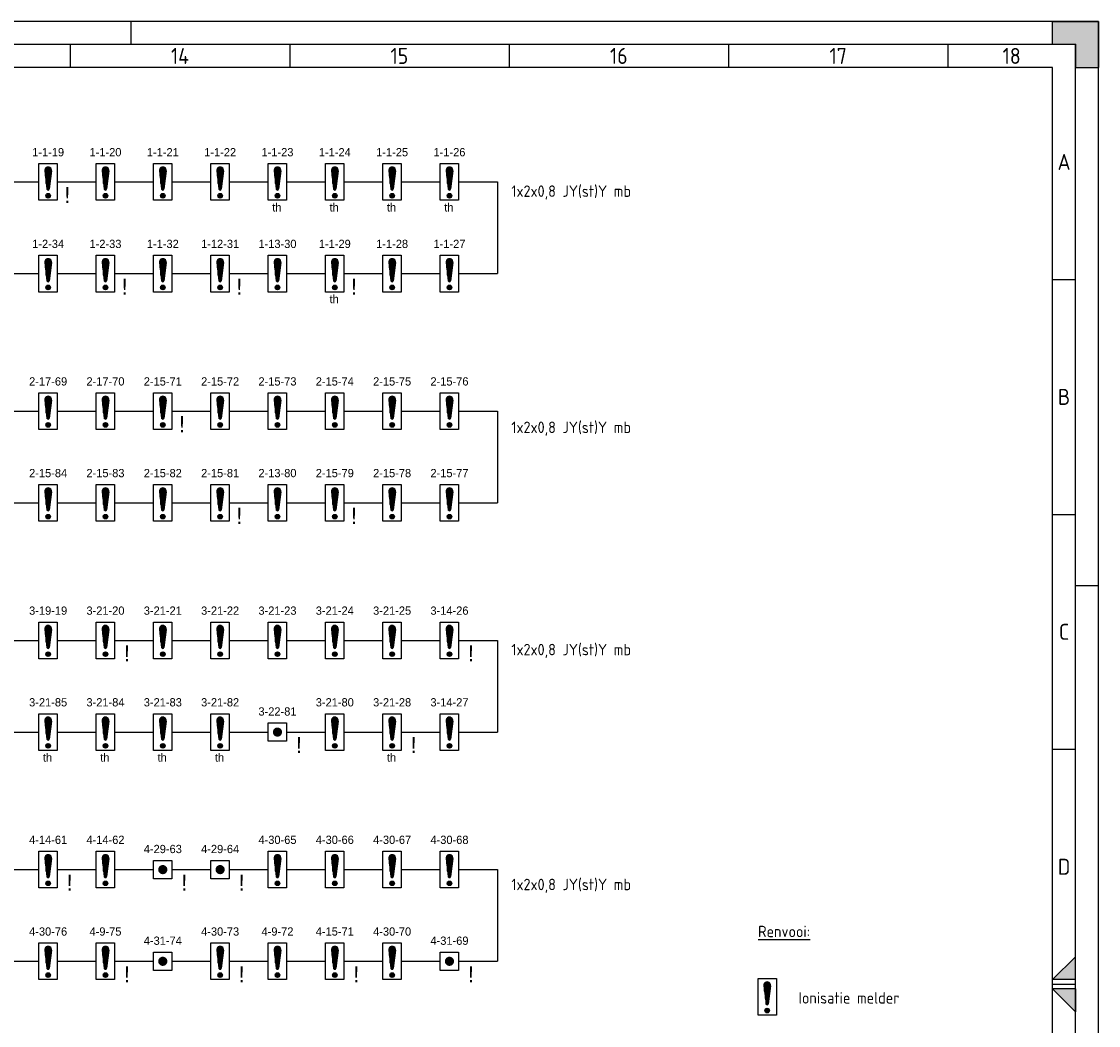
# Model space of a CAD drawing. Extents: x 0 to 841, y 0 to 420.
# Tile 8 of 8: x 606 to 841, y 201 to 420. Entities that reach past the tile are written whole.
import ezdxf
from ezdxf.enums import TextEntityAlignment as Align

# ---------------------------------------------------------------- set-up
doc = ezdxf.new("R2010")
doc.units = 0
doc.layers.get('0').update_dxf_attribs({"linetype": 'CONTINUOUS'})
for name, color, linetype in [('BL$2----', 7, 'CONTINUOUS'), ('BLKSCH', 3, 'CONTINUOUS'), ('E--L$2A-_KADER', 7, 'CONTINUOUS'), ('E--L6511_BRANDM', 3, 'CONTINUOUS'), ('EL6511--', 3, 'CONTINUOUS')]:
    doc.layers.add(name, color=color, linetype=linetype)
doc.styles.add('BURO-018', font='BUROFONT.shx', dxfattribs={"height": 1.8})
doc.styles.add('BURO-035', font='BUROFONT.shx', dxfattribs={"height": 3.5})
doc.styles.add('ISO', font='isocp.shx')
doc.styles.get("Standard").update_dxf_attribs({"font": 'isocp.shx'})

# ---------------------------------------------------------------- blocks, each defined once
blk = doc.blocks.new('*X2')
at = {"color": 0}
for p, q in [((159.4, 200.26), (159.4, 201.95)), ((159.6, 198.67), (159.6, 202.13)), ((159.8, 197.35), (159.8, 202.22)), ((160, 197.25), (160, 202.25)), ((160.2, 197.35), (160.2, 202.22)), ((160.4, 198.67), (160.4, 202.13)), ((160.6, 200.26), (160.6, 201.95)), ((159.6, 195.7), (159.6, 196.3)), ((159.8, 195.54), (159.8, 196.46)), ((160, 195.5), (160, 196.5)), ((160.2, 195.54), (160.2, 196.46)), ((160.4, 195.7), (160.4, 196.3))]:
    blk.add_line(p, q, dxfattribs=at)
blk = doc.blocks.new('1116A7')
at = {"color": 0, "linetype": 'CONTINUOUS'}
for p, q in [((-2, -4), (-2, 4)), ((-2, 4), (2, 4)), ((-0.74, 2.41), (-0.25, -1.53)), ((0.74, 2.41), (0.25, -1.53)), ((2, 4), (2, -4)), ((2, -4), (-2, -4))]:
    blk.add_line(p, q, dxfattribs=at)
blk.add_circle((0, -3), 0.5, dxfattribs=at)
for centre, radius, start, end in [((0, 2.5), 0.75, 352.8192, 187.1808), ((0, -1.5), 0.25, 187.1808, 352.8192)]:
    blk.add_arc(centre, radius, start, end, dxfattribs=at)
blk.add_blockref('*X2', (-160, -199), dxfattribs=at)
at = {"color": 0, "linetype": 'CONTINUOUS', "style": 'BURO-018', "flags": 1}
blk.add_attdef('E_MATCODE', (0, 0), '', height=1.8, dxfattribs=at)
blk = doc.blocks.new('E00124')
at = {"color": 0, "linetype": 'CONTINUOUS'}
for p, q in [((-2, 5), (2, 5)), ((-2, 1), (-2, 5)), ((2, 5), (2, 1)), ((2, 1), (-2, 1))]:
    blk.add_line(p, q, dxfattribs=at)
at = {"color": 0, "linetype": 'CONTINUOUS', "const_width": 1}
blk.add_lwpolyline([(-0.5, 3, 1), (0.5, 3, 1)], format="xyb", close=True, dxfattribs=at)
at = {"color": 0, "linetype": 'CONTINUOUS', "style": 'BURO-018', "flags": 1}
blk.add_attdef('E_MATCODE', (0, 0), '', height=1.8, dxfattribs=at)
blk = doc.blocks.new('A2-1')
at = {"layer": 'E--L$2A-_KADER', "color": 2}
for p, q in [((841, 420), (0, 420)), ((630, 420), (630, 415)), ((841, 0), (841, 420)), ((836, 297), (841, 297))]:
    blk.add_line(p, q, dxfattribs=at)
at = {"layer": 'E--L$2A-_KADER', "color": 3}
for p, q in [((831, 420), (841, 420)), ((831, 415), (831, 420)), ((836, 420), (841, 420)), ((841, 420), (841, 415)), ((841, 420), (841, 410)), ((836, 415), (15, 415)), ((616.83, 415), (616.83, 410)), ((664.67, 415), (664.67, 410)), ((712.5, 415), (712.5, 410)), ((760.33, 415), (760.33, 410)), ((808.17, 415), (808.17, 410)), ((836, 415), (831, 415)), ((836, 5), (836, 415)), ((836, 410), (836, 415)), ((836, 415), (836, 410)), ((836, 410), (841, 410)), ((831, 363.75), (836, 363.75)), ((831, 312.5), (836, 312.5)), ((831, 261.25), (836, 261.25)), ((836, 216), (831, 211)), ((836, 216), (831, 211)), ((836, 211), (836, 216)), ((836, 211), (836, 216)), ((836, 211), (831, 211)), ((836, 211), (831, 211)), ((831, 210), (836, 210)), ((836, 204), (831, 209)), ((836, 204), (831, 209)), ((836, 209), (831, 209)), ((836, 209), (831, 209)), ((836, 209), (836, 204)), ((836, 209), (836, 204))]:
    blk.add_line(p, q, dxfattribs=at)
at = {"layer": 'E--L$2A-_KADER', "color": 5}
for p, q in [((831, 410), (20, 410)), ((831, 10), (831, 410))]:
    blk.add_line(p, q, dxfattribs=at)
at = {"layer": 'E--L$2A-_KADER', "color": 3}
for p in [(616.83, 415), (664.67, 415), (712.5, 415), (760.33, 415), (808.17, 415), (808.17, 415), (836, 415), (831, 363.75), (831, 312.5), (831, 261.25)]:
    blk.add_point(p, dxfattribs=at)
at = {"layer": 'E--L$2A-_KADER'}
blk.add_point((831, 210), dxfattribs=at)
at = {"layer": 'E--L$2A-_KADER', "color": 3}
for points in [[(836, 420), (831, 420), (836, 415), (831, 415)], [(841, 420), (836, 420), (841, 410), (836, 410)], [(831, 211), (831, 211), (836, 211), (836, 216)], [(831, 209), (836, 209), (836, 204)]]:
    blk.add_solid(points, dxfattribs=at)
for s, p in [('14', (640.75, 412.5)), ('15', (688.58, 412.5)), ('16', (736.42, 412.5)), ('17', (784.25, 412.5)), ('18', (822.08, 412.5)), ('A', (833.5, 389.38)), ('B', (833.5, 338.12)), ('C', (833.5, 286.88)), ('D', (833.5, 235.62))]:
    blk.add_text(s, height=3.5, dxfattribs=at).set_placement(p, align=Align.MIDDLE)

msp = doc.modelspace()

# ---------------------------------------------------------------- linework, layer by layer
at = {"layer": 'BLKSCH'}
for p, q in [((601.5, 385), (610, 385)), ((614, 385), (622.5, 385)), ((626.5, 385), (635, 385)), ((639, 385), (647.5, 385)), ((651.5, 385), (660, 385)), ((664, 385), (672.5, 385)), ((676.5, 385), (685, 385)), ((689, 385), (697.5, 385)), ((701.5, 385), (710, 385)), ((710, 385), (710, 365)), ((601.5, 365), (610, 365)), ((614, 365), (622.5, 365)), ((626.5, 365), (635, 365)), ((639, 365), (647.5, 365)), ((651.5, 365), (660, 365)), ((664, 365), (672.5, 365)), ((676.5, 365), (685, 365)), ((689, 365), (697.5, 365)), ((701.5, 365), (710, 365)), ((601.5, 335), (610, 335)), ((614, 335), (622.5, 335)), ((626.5, 335), (635, 335)), ((639, 335), (647.5, 335)), ((651.5, 335), (660, 335)), ((664, 335), (672.5, 335)), ((676.5, 335), (685, 335)), ((689, 335), (697.5, 335)), ((701.5, 335), (710, 335)), ((710, 335), (710, 315)), ((601.5, 315), (610, 315)), ((614, 315), (622.5, 315)), ((626.5, 315), (635, 315)), ((639, 315), (647.5, 315)), ((651.5, 315), (660, 315)), ((664, 315), (672.5, 315)), ((676.5, 315), (685, 315)), ((689, 315), (697.5, 315)), ((701.5, 315), (710, 315)), ((601.5, 285), (610, 285)), ((614, 285), (622.5, 285)), ((626.5, 285), (635, 285)), ((639, 285), (647.5, 285)), ((651.5, 285), (660, 285)), ((664, 285), (672.5, 285)), ((676.5, 285), (685, 285)), ((689, 285), (697.5, 285)), ((701.5, 285), (710, 285)), ((710, 285), (710, 265)), ((601.5, 265), (610, 265)), ((614, 265), (622.5, 265)), ((626.5, 265), (635, 265)), ((639, 265), (647.5, 265)), ((651.5, 265), (660, 265)), ((664, 265), (672.5, 265)), ((676.5, 265), (685, 265)), ((689, 265), (697.5, 265)), ((701.5, 265), (710, 265)), ((601.5, 235), (610, 235)), ((614, 235), (622.5, 235)), ((626.5, 235), (635, 235)), ((639, 235), (647.5, 235)), ((651.5, 235), (660, 235)), ((664, 235), (672.5, 235)), ((676.5, 235), (685, 235)), ((689, 235), (697.5, 235)), ((701.5, 235), (710, 235)), ((710, 235), (710, 215)), ((601.5, 215), (610, 215)), ((614, 215), (622.5, 215)), ((626.5, 215), (635, 215)), ((639, 215), (647.5, 215)), ((651.5, 215), (660, 215)), ((664, 215), (672.5, 215)), ((676.5, 215), (685, 215)), ((689, 215), (697.5, 215)), ((701.5, 215), (710, 215))]:
    msp.add_line(p, q, dxfattribs=at)

# ---------------------------------------------------------------- block references
at = {"layer": 'BL$2----'}
msp.add_blockref('A2-1', (0, 0), dxfattribs=at)
at = {"layer": 'EL6511--'}
ref = msp.add_blockref('1116A7', (612, 385), dxfattribs=at)
ref.add_attrib('E_TEXT1', '1-1-19', dxfattribs={"layer": '0', "color": 1, "linetype": 'CONTINUOUS', "height": 1.8, "style": 'BURO-018'}).set_placement((612, 391.5), align=Align.MIDDLE)
ref = msp.add_blockref('1116A7', (624.5, 385), dxfattribs=at)
ref.add_attrib('E_TEXT1', '1-1-20', dxfattribs={"layer": '0', "color": 1, "linetype": 'CONTINUOUS', "height": 1.8, "style": 'BURO-018'}).set_placement((624.5, 391.5), align=Align.MIDDLE)
ref = msp.add_blockref('1116A7', (637, 385), dxfattribs=at)
ref.add_attrib('E_TEXT1', '1-1-21', dxfattribs={"layer": '0', "color": 1, "linetype": 'CONTINUOUS', "height": 1.8, "style": 'BURO-018'}).set_placement((637, 391.5), align=Align.MIDDLE)
ref = msp.add_blockref('1116A7', (649.5, 385), dxfattribs=at)
ref.add_attrib('E_TEXT1', '1-1-22', dxfattribs={"layer": '0', "color": 1, "linetype": 'CONTINUOUS', "height": 1.8, "style": 'BURO-018'}).set_placement((649.5, 391.5), align=Align.MIDDLE)
ref = msp.add_blockref('1116A7', (662, 385), dxfattribs=at)
ref.add_attrib('E_TEXT1', '1-1-23', dxfattribs={"layer": '0', "color": 1, "linetype": 'CONTINUOUS', "height": 1.8, "style": 'BURO-018'}).set_placement((662, 391.5), align=Align.MIDDLE)
ref.add_attrib('E_MATCODE', 'th', (660.87, 378.56), dxfattribs={"layer": '0', "color": 1, "linetype": 'CONTINUOUS', "height": 1.8, "style": 'BURO-018'})
ref = msp.add_blockref('1116A7', (674.5, 385), dxfattribs=at)
ref.add_attrib('E_TEXT1', '1-1-24', dxfattribs={"layer": '0', "color": 1, "linetype": 'CONTINUOUS', "height": 1.8, "style": 'BURO-018'}).set_placement((674.5, 391.5), align=Align.MIDDLE)
ref.add_attrib('E_MATCODE', 'th', (673.37, 378.56), dxfattribs={"layer": '0', "color": 1, "linetype": 'CONTINUOUS', "height": 1.8, "style": 'BURO-018'})
ref = msp.add_blockref('1116A7', (687, 385), dxfattribs=at)
ref.add_attrib('E_TEXT1', '1-1-25', dxfattribs={"layer": '0', "color": 1, "linetype": 'CONTINUOUS', "height": 1.8, "style": 'BURO-018'}).set_placement((687, 391.5), align=Align.MIDDLE)
ref.add_attrib('E_MATCODE', 'th', (685.87, 378.56), dxfattribs={"layer": '0', "color": 1, "linetype": 'CONTINUOUS', "height": 1.8, "style": 'BURO-018'})
ref = msp.add_blockref('1116A7', (699.5, 385), dxfattribs=at)
ref.add_attrib('E_TEXT1', '1-1-26', dxfattribs={"layer": '0', "color": 1, "linetype": 'CONTINUOUS', "height": 1.8, "style": 'BURO-018'}).set_placement((699.5, 391.5), align=Align.MIDDLE)
ref.add_attrib('E_MATCODE', 'th', (698.37, 378.56), dxfattribs={"layer": '0', "color": 1, "linetype": 'CONTINUOUS', "height": 1.8, "style": 'BURO-018'})
ref = msp.add_blockref('1116A7', (612, 365), dxfattribs=at)
ref.add_attrib('E_TEXT1', '1-2-34', dxfattribs={"layer": '0', "color": 1, "linetype": 'CONTINUOUS', "height": 1.8, "style": 'BURO-018'}).set_placement((612, 371.5), align=Align.MIDDLE)
ref = msp.add_blockref('1116A7', (624.5, 365), dxfattribs=at)
ref.add_attrib('E_TEXT1', '1-2-33', dxfattribs={"layer": '0', "color": 1, "linetype": 'CONTINUOUS', "height": 1.8, "style": 'BURO-018'}).set_placement((624.5, 371.5), align=Align.MIDDLE)
ref = msp.add_blockref('1116A7', (637, 365), dxfattribs=at)
ref.add_attrib('E_TEXT1', '1-1-32', dxfattribs={"layer": '0', "color": 1, "linetype": 'CONTINUOUS', "height": 1.8, "style": 'BURO-018'}).set_placement((637, 371.5), align=Align.MIDDLE)
ref = msp.add_blockref('1116A7', (649.5, 365), dxfattribs=at)
ref.add_attrib('E_TEXT1', '1-12-31', dxfattribs={"layer": '0', "color": 1, "linetype": 'CONTINUOUS', "height": 1.8, "style": 'BURO-018'}).set_placement((649.5, 371.5), align=Align.MIDDLE)
ref = msp.add_blockref('1116A7', (662, 365), dxfattribs=at)
ref.add_attrib('E_TEXT1', '1-13-30', dxfattribs={"layer": '0', "color": 1, "linetype": 'CONTINUOUS', "height": 1.8, "style": 'BURO-018'}).set_placement((662, 371.5), align=Align.MIDDLE)
ref = msp.add_blockref('1116A7', (674.5, 365), dxfattribs=at)
ref.add_attrib('E_TEXT1', '1-1-29', dxfattribs={"layer": '0', "color": 1, "linetype": 'CONTINUOUS', "height": 1.8, "style": 'BURO-018'}).set_placement((674.5, 371.5), align=Align.MIDDLE)
ref.add_attrib('E_MATCODE', 'th', (673.37, 358.56), dxfattribs={"layer": '0', "color": 1, "linetype": 'CONTINUOUS', "height": 1.8, "style": 'BURO-018'})
ref = msp.add_blockref('1116A7', (687, 365), dxfattribs=at)
ref.add_attrib('E_TEXT1', '1-1-28', dxfattribs={"layer": '0', "color": 1, "linetype": 'CONTINUOUS', "height": 1.8, "style": 'BURO-018'}).set_placement((687, 371.5), align=Align.MIDDLE)
ref = msp.add_blockref('1116A7', (699.5, 365), dxfattribs=at)
ref.add_attrib('E_TEXT1', '1-1-27', dxfattribs={"layer": '0', "color": 1, "linetype": 'CONTINUOUS', "height": 1.8, "style": 'BURO-018'}).set_placement((699.5, 371.5), align=Align.MIDDLE)
ref = msp.add_blockref('1116A7', (612, 335), dxfattribs=at)
ref.add_attrib('E_TEXT1', '2-17-69', dxfattribs={"layer": '0', "color": 1, "linetype": 'CONTINUOUS', "height": 1.8, "style": 'BURO-018'}).set_placement((612, 341.5), align=Align.MIDDLE)
ref = msp.add_blockref('1116A7', (624.5, 335), dxfattribs=at)
ref.add_attrib('E_TEXT1', '2-17-70', dxfattribs={"layer": '0', "color": 1, "linetype": 'CONTINUOUS', "height": 1.8, "style": 'BURO-018'}).set_placement((624.5, 341.5), align=Align.MIDDLE)
ref = msp.add_blockref('1116A7', (637, 335), dxfattribs=at)
ref.add_attrib('E_TEXT1', '2-15-71', dxfattribs={"layer": '0', "color": 1, "linetype": 'CONTINUOUS', "height": 1.8, "style": 'BURO-018'}).set_placement((637, 341.5), align=Align.MIDDLE)
ref = msp.add_blockref('1116A7', (649.5, 335), dxfattribs=at)
ref.add_attrib('E_TEXT1', '2-15-72', dxfattribs={"layer": '0', "color": 1, "linetype": 'CONTINUOUS', "height": 1.8, "style": 'BURO-018'}).set_placement((649.5, 341.5), align=Align.MIDDLE)
ref = msp.add_blockref('1116A7', (662, 335), dxfattribs=at)
ref.add_attrib('E_TEXT1', '2-15-73', dxfattribs={"layer": '0', "color": 1, "linetype": 'CONTINUOUS', "height": 1.8, "style": 'BURO-018'}).set_placement((662, 341.5), align=Align.MIDDLE)
ref = msp.add_blockref('1116A7', (674.5, 335), dxfattribs=at)
ref.add_attrib('E_TEXT1', '2-15-74', dxfattribs={"layer": '0', "color": 1, "linetype": 'CONTINUOUS', "height": 1.8, "style": 'BURO-018'}).set_placement((674.5, 341.5), align=Align.MIDDLE)
ref = msp.add_blockref('1116A7', (687, 335), dxfattribs=at)
ref.add_attrib('E_TEXT1', '2-15-75', dxfattribs={"layer": '0', "color": 1, "linetype": 'CONTINUOUS', "height": 1.8, "style": 'BURO-018'}).set_placement((687, 341.5), align=Align.MIDDLE)
ref = msp.add_blockref('1116A7', (699.5, 335), dxfattribs=at)
ref.add_attrib('E_TEXT1', '2-15-76', dxfattribs={"layer": '0', "color": 1, "linetype": 'CONTINUOUS', "height": 1.8, "style": 'BURO-018'}).set_placement((699.5, 341.5), align=Align.MIDDLE)
ref = msp.add_blockref('1116A7', (612, 315), dxfattribs=at)
ref.add_attrib('E_TEXT1', '2-15-84', dxfattribs={"layer": '0', "color": 1, "linetype": 'CONTINUOUS', "height": 1.8, "style": 'BURO-018'}).set_placement((612, 321.5), align=Align.MIDDLE)
ref = msp.add_blockref('1116A7', (624.5, 315), dxfattribs=at)
ref.add_attrib('E_TEXT1', '2-15-83', dxfattribs={"layer": '0', "color": 1, "linetype": 'CONTINUOUS', "height": 1.8, "style": 'BURO-018'}).set_placement((624.5, 321.5), align=Align.MIDDLE)
ref = msp.add_blockref('1116A7', (637, 315), dxfattribs=at)
ref.add_attrib('E_TEXT1', '2-15-82', dxfattribs={"layer": '0', "color": 1, "linetype": 'CONTINUOUS', "height": 1.8, "style": 'BURO-018'}).set_placement((637, 321.5), align=Align.MIDDLE)
ref = msp.add_blockref('1116A7', (649.5, 315), dxfattribs=at)
ref.add_attrib('E_TEXT1', '2-15-81', dxfattribs={"layer": '0', "color": 1, "linetype": 'CONTINUOUS', "height": 1.8, "style": 'BURO-018'}).set_placement((649.5, 321.5), align=Align.MIDDLE)
ref = msp.add_blockref('1116A7', (662, 315), dxfattribs=at)
ref.add_attrib('E_TEXT1', '2-13-80', dxfattribs={"layer": '0', "color": 1, "linetype": 'CONTINUOUS', "height": 1.8, "style": 'BURO-018'}).set_placement((662, 321.5), align=Align.MIDDLE)
ref = msp.add_blockref('1116A7', (674.5, 315), dxfattribs=at)
ref.add_attrib('E_TEXT1', '2-15-79', dxfattribs={"layer": '0', "color": 1, "linetype": 'CONTINUOUS', "height": 1.8, "style": 'BURO-018'}).set_placement((674.5, 321.5), align=Align.MIDDLE)
ref = msp.add_blockref('1116A7', (687, 315), dxfattribs=at)
ref.add_attrib('E_TEXT1', '2-15-78', dxfattribs={"layer": '0', "color": 1, "linetype": 'CONTINUOUS', "height": 1.8, "style": 'BURO-018'}).set_placement((687, 321.5), align=Align.MIDDLE)
ref = msp.add_blockref('1116A7', (699.5, 315), dxfattribs=at)
ref.add_attrib('E_TEXT1', '2-15-77', dxfattribs={"layer": '0', "color": 1, "linetype": 'CONTINUOUS', "height": 1.8, "style": 'BURO-018'}).set_placement((699.5, 321.5), align=Align.MIDDLE)
ref = msp.add_blockref('1116A7', (612, 285), dxfattribs=at)
ref.add_attrib('E_TEXT1', '3-19-19', dxfattribs={"layer": '0', "color": 1, "linetype": 'CONTINUOUS', "height": 1.8, "style": 'BURO-018'}).set_placement((612, 291.5), align=Align.MIDDLE)
ref = msp.add_blockref('1116A7', (624.5, 285), dxfattribs=at)
ref.add_attrib('E_TEXT1', '3-21-20', dxfattribs={"layer": '0', "color": 1, "linetype": 'CONTINUOUS', "height": 1.8, "style": 'BURO-018'}).set_placement((624.5, 291.5), align=Align.MIDDLE)
ref = msp.add_blockref('1116A7', (637, 285), dxfattribs=at)
ref.add_attrib('E_TEXT1', '3-21-21', dxfattribs={"layer": '0', "color": 1, "linetype": 'CONTINUOUS', "height": 1.8, "style": 'BURO-018'}).set_placement((637, 291.5), align=Align.MIDDLE)
ref = msp.add_blockref('1116A7', (649.5, 285), dxfattribs=at)
ref.add_attrib('E_TEXT1', '3-21-22', dxfattribs={"layer": '0', "color": 1, "linetype": 'CONTINUOUS', "height": 1.8, "style": 'BURO-018'}).set_placement((649.5, 291.5), align=Align.MIDDLE)
ref = msp.add_blockref('1116A7', (662, 285), dxfattribs=at)
ref.add_attrib('E_TEXT1', '3-21-23', dxfattribs={"layer": '0', "color": 1, "linetype": 'CONTINUOUS', "height": 1.8, "style": 'BURO-018'}).set_placement((662, 291.5), align=Align.MIDDLE)
ref = msp.add_blockref('1116A7', (674.5, 285), dxfattribs=at)
ref.add_attrib('E_TEXT1', '3-21-24', dxfattribs={"layer": '0', "color": 1, "linetype": 'CONTINUOUS', "height": 1.8, "style": 'BURO-018'}).set_placement((674.5, 291.5), align=Align.MIDDLE)
ref = msp.add_blockref('1116A7', (687, 285), dxfattribs=at)
ref.add_attrib('E_TEXT1', '3-21-25', dxfattribs={"layer": '0', "color": 1, "linetype": 'CONTINUOUS', "height": 1.8, "style": 'BURO-018'}).set_placement((687, 291.5), align=Align.MIDDLE)
ref = msp.add_blockref('1116A7', (699.5, 285), dxfattribs=at)
ref.add_attrib('E_TEXT1', '3-14-26', dxfattribs={"layer": '0', "color": 1, "linetype": 'CONTINUOUS', "height": 1.8, "style": 'BURO-018'}).set_placement((699.5, 291.5), align=Align.MIDDLE)
ref = msp.add_blockref('1116A7', (612, 265), dxfattribs=at)
ref.add_attrib('E_TEXT1', '3-21-85', dxfattribs={"layer": '0', "color": 1, "linetype": 'CONTINUOUS', "height": 1.8, "style": 'BURO-018'}).set_placement((612, 271.5), align=Align.MIDDLE)
ref.add_attrib('E_MATCODE', 'th', (610.87, 258.56), dxfattribs={"layer": '0', "color": 1, "linetype": 'CONTINUOUS', "height": 1.8, "style": 'BURO-018'})
ref = msp.add_blockref('1116A7', (624.5, 265), dxfattribs=at)
ref.add_attrib('E_TEXT1', '3-21-84', dxfattribs={"layer": '0', "color": 1, "linetype": 'CONTINUOUS', "height": 1.8, "style": 'BURO-018'}).set_placement((624.5, 271.5), align=Align.MIDDLE)
ref.add_attrib('E_MATCODE', 'th', (623.37, 258.56), dxfattribs={"layer": '0', "color": 1, "linetype": 'CONTINUOUS', "height": 1.8, "style": 'BURO-018'})
ref = msp.add_blockref('1116A7', (637, 265), dxfattribs=at)
ref.add_attrib('E_TEXT1', '3-21-83', dxfattribs={"layer": '0', "color": 1, "linetype": 'CONTINUOUS', "height": 1.8, "style": 'BURO-018'}).set_placement((637, 271.5), align=Align.MIDDLE)
ref.add_attrib('E_MATCODE', 'th', (635.87, 258.56), dxfattribs={"layer": '0', "color": 1, "linetype": 'CONTINUOUS', "height": 1.8, "style": 'BURO-018'})
ref = msp.add_blockref('1116A7', (649.5, 265), dxfattribs=at)
ref.add_attrib('E_TEXT1', '3-21-82', dxfattribs={"layer": '0', "color": 1, "linetype": 'CONTINUOUS', "height": 1.8, "style": 'BURO-018'}).set_placement((649.5, 271.5), align=Align.MIDDLE)
ref.add_attrib('E_MATCODE', 'th', (648.37, 258.56), dxfattribs={"layer": '0', "color": 1, "linetype": 'CONTINUOUS', "height": 1.8, "style": 'BURO-018'})
ref = msp.add_blockref('1116A7', (674.5, 265), dxfattribs=at)
ref.add_attrib('E_TEXT1', '3-21-80', dxfattribs={"layer": '0', "color": 1, "linetype": 'CONTINUOUS', "height": 1.8, "style": 'BURO-018'}).set_placement((674.5, 271.5), align=Align.MIDDLE)
ref = msp.add_blockref('1116A7', (687, 265), dxfattribs=at)
ref.add_attrib('E_TEXT1', '3-21-28', dxfattribs={"layer": '0', "color": 1, "linetype": 'CONTINUOUS', "height": 1.8, "style": 'BURO-018'}).set_placement((687, 271.5), align=Align.MIDDLE)
ref.add_attrib('E_MATCODE', 'th', (685.87, 258.56), dxfattribs={"layer": '0', "color": 1, "linetype": 'CONTINUOUS', "height": 1.8, "style": 'BURO-018'})
ref = msp.add_blockref('1116A7', (699.5, 265), dxfattribs=at)
ref.add_attrib('E_TEXT1', '3-14-27', dxfattribs={"layer": '0', "color": 1, "linetype": 'CONTINUOUS', "height": 1.8, "style": 'BURO-018'}).set_placement((699.5, 271.5), align=Align.MIDDLE)
ref = msp.add_blockref('E00124', (662, 262), dxfattribs=at)
ref.add_attrib('E_TEXT1', '3-22-81', dxfattribs={"layer": '0', "color": 1, "linetype": 'CONTINUOUS', "height": 1.8, "style": 'BURO-018'}).set_placement((662, 269.5), align=Align.MIDDLE)
ref = msp.add_blockref('1116A7', (612, 235), dxfattribs=at)
ref.add_attrib('E_TEXT1', '4-14-61', dxfattribs={"layer": '0', "color": 1, "linetype": 'CONTINUOUS', "height": 1.8, "style": 'BURO-018'}).set_placement((612, 241.5), align=Align.MIDDLE)
ref = msp.add_blockref('1116A7', (624.5, 235), dxfattribs=at)
ref.add_attrib('E_TEXT1', '4-14-62', dxfattribs={"layer": '0', "color": 1, "linetype": 'CONTINUOUS', "height": 1.8, "style": 'BURO-018'}).set_placement((624.5, 241.5), align=Align.MIDDLE)
ref = msp.add_blockref('1116A7', (662, 235), dxfattribs=at)
ref.add_attrib('E_TEXT1', '4-30-65', dxfattribs={"layer": '0', "color": 1, "linetype": 'CONTINUOUS', "height": 1.8, "style": 'BURO-018'}).set_placement((662, 241.5), align=Align.MIDDLE)
ref = msp.add_blockref('1116A7', (674.5, 235), dxfattribs=at)
ref.add_attrib('E_TEXT1', '4-30-66', dxfattribs={"layer": '0', "color": 1, "linetype": 'CONTINUOUS', "height": 1.8, "style": 'BURO-018'}).set_placement((674.5, 241.5), align=Align.MIDDLE)
ref = msp.add_blockref('1116A7', (687, 235), dxfattribs=at)
ref.add_attrib('E_TEXT1', '4-30-67', dxfattribs={"layer": '0', "color": 1, "linetype": 'CONTINUOUS', "height": 1.8, "style": 'BURO-018'}).set_placement((687, 241.5), align=Align.MIDDLE)
ref = msp.add_blockref('1116A7', (699.5, 235), dxfattribs=at)
ref.add_attrib('E_TEXT1', '4-30-68', dxfattribs={"layer": '0', "color": 1, "linetype": 'CONTINUOUS', "height": 1.8, "style": 'BURO-018'}).set_placement((699.5, 241.5), align=Align.MIDDLE)
ref = msp.add_blockref('E00124', (637, 232), dxfattribs=at)
ref.add_attrib('E_TEXT1', '4-29-63', dxfattribs={"layer": '0', "color": 1, "linetype": 'CONTINUOUS', "height": 1.8, "style": 'BURO-018'}).set_placement((637, 239.5), align=Align.MIDDLE)
ref = msp.add_blockref('E00124', (649.5, 232), dxfattribs=at)
ref.add_attrib('E_TEXT1', '4-29-64', dxfattribs={"layer": '0', "color": 1, "linetype": 'CONTINUOUS', "height": 1.8, "style": 'BURO-018'}).set_placement((649.5, 239.5), align=Align.MIDDLE)
ref = msp.add_blockref('1116A7', (612, 215), dxfattribs=at)
ref.add_attrib('E_TEXT1', '4-30-76', dxfattribs={"layer": '0', "color": 1, "linetype": 'CONTINUOUS', "height": 1.8, "style": 'BURO-018'}).set_placement((612, 221.5), align=Align.MIDDLE)
ref = msp.add_blockref('1116A7', (624.5, 215), dxfattribs=at)
ref.add_attrib('E_TEXT1', '4-9-75', dxfattribs={"layer": '0', "color": 1, "linetype": 'CONTINUOUS', "height": 1.8, "style": 'BURO-018'}).set_placement((624.5, 221.5), align=Align.MIDDLE)
ref = msp.add_blockref('1116A7', (649.5, 215), dxfattribs=at)
ref.add_attrib('E_TEXT1', '4-30-73', dxfattribs={"layer": '0', "color": 1, "linetype": 'CONTINUOUS', "height": 1.8, "style": 'BURO-018'}).set_placement((649.5, 221.5), align=Align.MIDDLE)
ref = msp.add_blockref('1116A7', (662, 215), dxfattribs=at)
ref.add_attrib('E_TEXT1', '4-9-72', dxfattribs={"layer": '0', "color": 1, "linetype": 'CONTINUOUS', "height": 1.8, "style": 'BURO-018'}).set_placement((662, 221.5), align=Align.MIDDLE)
ref = msp.add_blockref('1116A7', (674.5, 215), dxfattribs=at)
ref.add_attrib('E_TEXT1', '4-15-71', dxfattribs={"layer": '0', "color": 1, "linetype": 'CONTINUOUS', "height": 1.8, "style": 'BURO-018'}).set_placement((674.5, 221.5), align=Align.MIDDLE)
ref = msp.add_blockref('1116A7', (687, 215), dxfattribs=at)
ref.add_attrib('E_TEXT1', '4-30-70', dxfattribs={"layer": '0', "color": 1, "linetype": 'CONTINUOUS', "height": 1.8, "style": 'BURO-018'}).set_placement((687, 221.5), align=Align.MIDDLE)
ref = msp.add_blockref('E00124', (637, 212), dxfattribs=at)
ref.add_attrib('E_TEXT1', '4-31-74', dxfattribs={"layer": '0', "color": 1, "linetype": 'CONTINUOUS', "height": 1.8, "style": 'BURO-018'}).set_placement((637, 219.5), align=Align.MIDDLE)
ref = msp.add_blockref('E00124', (699.5, 212), dxfattribs=at)
ref.add_attrib('E_TEXT1', '4-31-69', dxfattribs={"layer": '0', "color": 1, "linetype": 'CONTINUOUS', "height": 1.8, "style": 'BURO-018'}).set_placement((699.5, 219.5), align=Align.MIDDLE)
msp.add_blockref('1116A7', (768.77, 207.25), dxfattribs=at)

# ---------------------------------------------------------------- texts
at = {"layer": 'BLKSCH', "color": 2, "style": 'BURO-035'}
for p in [(615.53, 380.42), (628.03, 360.42), (653.03, 360.42), (678.03, 360.42), (640.53, 330.42), (653.03, 310.42), (678.03, 310.42), (628.53, 280.42), (703.53, 280.42), (666.03, 260.42), (691.03, 260.42), (616.03, 230.42), (641.03, 230.42), (653.53, 230.42), (628.53, 210.42), (653.53, 210.42), (678.53, 210.42), (703.53, 210.42)]:
    msp.add_text('!', height=3.5, dxfattribs=at).set_placement(p)
at = {"layer": 'BLKSCH', "color": 2}
for s, p in [('%%uRenvooi:', (766.78, 220.26)), ('Ionisatie melder', (775.62, 205.77))]:
    msp.add_text(s, height=2.5, dxfattribs=at).set_placement(p)
at = {"layer": 'E--L6511_BRANDM', "color": 2, "style": 'ISO'}
for p in [(713, 381.75), (713, 330.23), (713, 281.75), (713, 230.51)]:
    msp.add_text('1x2x0,8 JY(st)Y mb', height=2.5, dxfattribs=at).set_placement(p)

doc.saveas('drawing.dxf')
